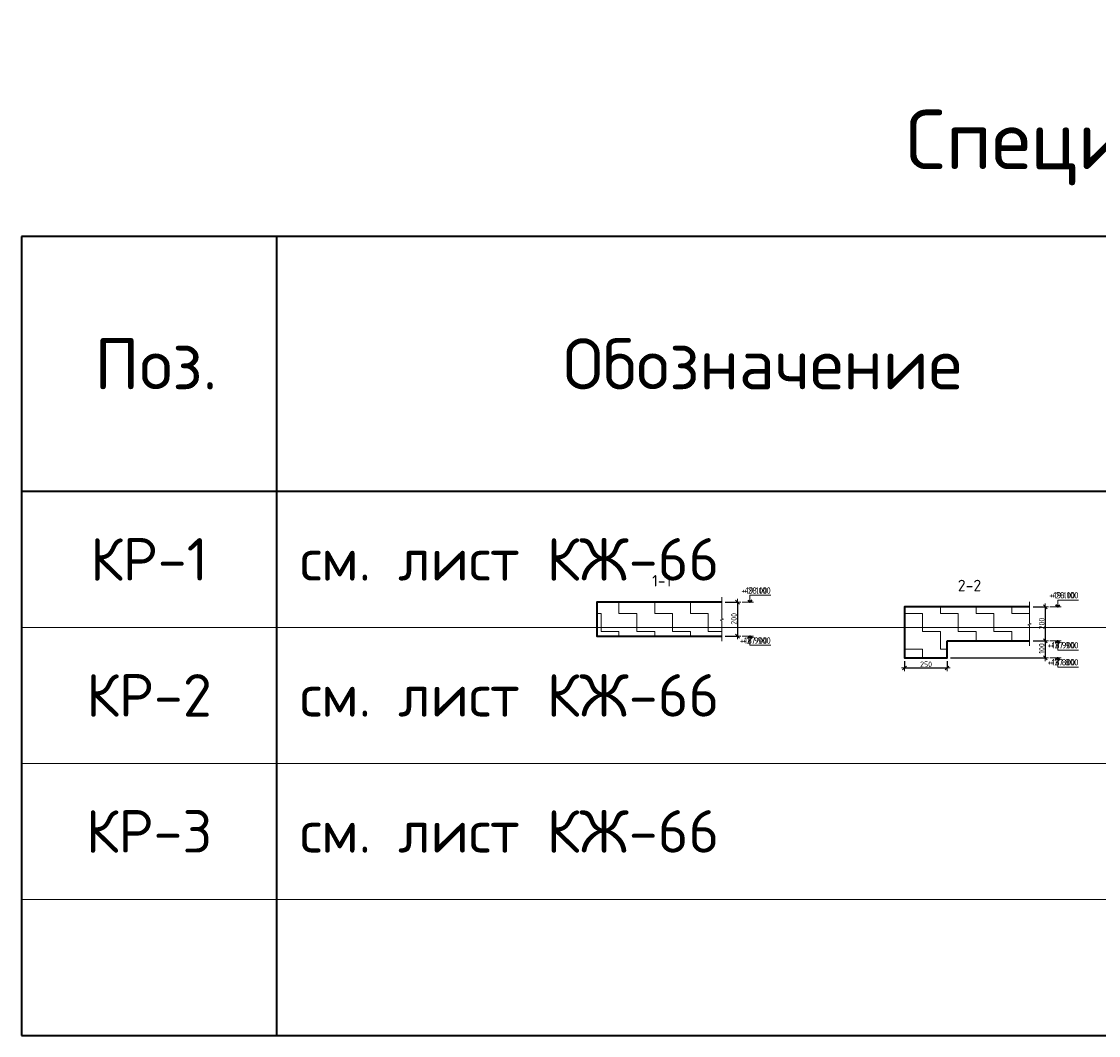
# Model space of a CAD drawing. Header units: metres. Extents: x -38 to 93, y -15 to 21.
# Tile 154 of 195: x 67.89 to 74.22, y 10.54 to 16.5. Entities that reach past the tile are written whole.
import ezdxf

# ---------------------------------------------------------------- set-up
doc = ezdxf.new("R2010")
doc.units = ezdxf.units.M
doc.header["$PDMODE"] = 65
doc.layers.add('XR$3$Размерная линия_ общее', color=7, linetype='Continuous', lineweight=13)
doc.layers.add('XR$5$Размерная линия_ общее', color=7, linetype='Continuous', lineweight=13)
doc.styles.add('ISOCPEUR', font='txt')
doc.dimstyles.new('DIMSTYLE_8', dxfattribs={"dimtxt": 0.033, "dimasz": 0.0375, "dimexe": 0, "dimexo": 0, "dimgap": 0.0165, "dimtad": 2, "dimdec": 0, "dimlfac": 1000, "dimrnd": 1, "dimzin": 12, "dimdsep": 46, "dimtxsty": 'ISOCPEUR', "dimblk1": 'ALL_ML_STRICH', "dimblk2": 'ALL_ML_STRICH', "dimsah": 1, "dimcen": 0, "dimclrd": 7, "dimclre": 256, "dimclrt": 7, "dimadec": 0, "dimazin": 0, "dimtfac": 1, "dimtdec": 0, "dimtix": 1, "dimtmove": 2, "dimatfit": 3, "dimfxl": 0, "dimtzin": 0, "dimlwd": 0, "dimlwe": -3, "dimarcsym": 0})
pattern_1 = [(0, (0.21, 0.21), (0.105, 0.105), [0.105, -0.105]), (90, (0.21, 0.21), (-0.105, 0.105), [0.105, -0.105])]

# ---------------------------------------------------------------- blocks, each defined once
blk = doc.blocks.new('ЭЛЕМЕНТ_УЗОРА_3')
at = {"color": 7, "linetype": 'Continuous', "lineweight": 13, "transparency": 33554687}
blk.add_line((72.0051, 12.8573), (72.0051, 12.8573), dxfattribs=at)
blk.add_lwpolyline([(72.0051, 13.1173), (72.0051, 12.9901), (72.0151, 12.9865), (71.9951, 12.9816), (72.0051, 12.9774), (72.0051, 12.8573)], dxfattribs=at)
blk = doc.blocks.new('ALL_ML_STRICH')
at = {"color": 0, "linetype": 'ByBlock', "lineweight": -2}
for p, q in [((-1, 0), (0.5, 0)), ((-0.3, -0.3), (0.3, 0.3)), ((0, -0.5), (0, 0.5))]:
    blk.add_line(p, q, dxfattribs=at)
blk = doc.blocks.new('*D103')
at = {"layer": 'DEFPOINTS', "color": 7, "linetype": 'Continuous', "lineweight": 13, "transparency": 33554687}
for p in [(72.0051, 13.0873), (72.0975, 13.0873), (72.0051, 12.8873)]:
    blk.add_point(p, dxfattribs=at)
at = {"layer": 'XR$3$Размерная линия_ общее', "color": 253, "linetype": 'Continuous', "lineweight": -2, "true_color": 0xa0a0a0, "transparency": 33554687}
for p, q in [((72.0251, 13.0873), (72.0975, 13.0873)), ((72.0251, 12.8873), (72.0975, 12.8873))]:
    blk.add_line(p, q, dxfattribs=at)
at = {"layer": 'XR$3$Размерная линия_ общее', "color": 7, "linetype": 'Continuous', "lineweight": -2, "transparency": 33554687}
blk.add_line((72.0975, 13.0873), (72.0975, 12.8873), dxfattribs=at)
at = {"layer": 'XR$3$Размерная линия_ общее', "color": 7, "linetype": 'Continuous', "lineweight": 13, "transparency": 33554687, "xscale": 0.0375, "yscale": 0.0375, "zscale": 0.0375}
for p, rotation in [((72.0975, 13.0873), 90), ((72.0975, 12.8873), 270)]:
    blk.add_blockref('ALL_ML_STRICH', p, dxfattribs=dict(at, rotation=rotation))
at = {"layer": 'XR$3$Размерная линия_ общее', "color": 7, "linetype": 'Continuous', "lineweight": 13, "transparency": 33554687, "insert": (72.076, 12.9889), "char_height": 0.033, "width": 0.099, "attachment_point": 5, "rotation": 90, "style": 'ISOCPEUR'}
blk.add_mtext('\\A1;{200}', dxfattribs=at)
blk = doc.blocks.new('СЛОЖНЫЙ_ОБЪЕКТ_1')
at = {"color": 7, "linetype": 'Continuous', "lineweight": 13, "transparency": 33554687}
blk.add_line((72.1905, 13.0873), (72.1238, 13.0873), dxfattribs=at)
blk.add_lwpolyline([(72.1705, 13.0873), (72.1705, 13.1273), (72.2728, 13.1273)], dxfattribs=at)
at = {"color": 7, "linetype": 'Continuous', "lineweight": 35, "transparency": 33554687}
blk.add_lwpolyline([(72.1584, 13.0994), (72.1705, 13.0873), (72.1826, 13.0994)], dxfattribs=at)
blk = doc.blocks.new('СЛОЖНЫЙ_ОБЪЕКТ_2')
at = {"color": 7, "linetype": 'Continuous', "lineweight": 13, "transparency": 33554687}
blk.add_line((72.1905, 12.8873), (72.1238, 12.8873), dxfattribs=at)
at = {"color": 7, "linetype": 'Continuous', "lineweight": 35, "transparency": 33554687}
blk.add_lwpolyline([(72.1584, 12.8752), (72.1705, 12.8873), (72.1826, 12.8752)], dxfattribs=at)
at = {"color": 7, "linetype": 'Continuous', "lineweight": 13, "transparency": 33554687}
blk.add_lwpolyline([(72.1705, 12.8873), (72.1705, 12.8333), (72.2728, 12.8333)], dxfattribs=at)
blk = doc.blocks.new('ЭЛЕМЕНТ_УЗОРА_4')
at = {"color": 7, "linetype": 'Continuous', "lineweight": 13, "transparency": 33554687}
blk.add_line((73.8149, 12.8295), (73.8149, 12.8295), dxfattribs=at)
blk.add_lwpolyline([(73.8149, 13.0895), (73.8149, 12.9623), (73.8249, 12.9587), (73.8049, 12.9538), (73.8149, 12.9496), (73.8149, 12.8295)], dxfattribs=at)
blk = doc.blocks.new('СЛОЖНЫЙ_ОБЪЕКТ_3')
at = {"color": 7, "linetype": 'Continuous', "lineweight": 13, "transparency": 33554687}
blk.add_line((74.0002, 13.0595), (73.9336, 13.0595), dxfattribs=at)
at = {"color": 7, "linetype": 'Continuous', "lineweight": 35, "transparency": 33554687}
blk.add_lwpolyline([(73.9681, 13.0716), (73.9802, 13.0595), (73.9923, 13.0716)], dxfattribs=at)
at = {"color": 7, "linetype": 'Continuous', "lineweight": 13, "transparency": 33554687}
blk.add_lwpolyline([(73.9802, 13.0595), (73.9802, 13.0995), (74.0826, 13.0995)], dxfattribs=at)
blk = doc.blocks.new('СЛОЖНЫЙ_ОБЪЕКТ_4')
at = {"color": 7, "linetype": 'Continuous', "lineweight": 13, "transparency": 33554687}
blk.add_line((74.0002, 12.8595), (73.9336, 12.8595), dxfattribs=at)
at = {"color": 7, "linetype": 'Continuous', "lineweight": 35, "transparency": 33554687}
blk.add_lwpolyline([(73.9681, 12.8474), (73.9802, 12.8595), (73.9923, 12.8474)], dxfattribs=at)
at = {"color": 7, "linetype": 'Continuous', "lineweight": 13, "transparency": 33554687}
blk.add_lwpolyline([(73.9802, 12.8595), (73.9802, 12.8055), (74.0826, 12.8055)], dxfattribs=at)
blk = doc.blocks.new('*D109')
at = {"layer": 'DEFPOINTS', "color": 7, "linetype": 'Continuous', "lineweight": 13, "transparency": 33554687}
for p in [(73.8149, 13.0595), (73.9073, 13.0595), (73.8149, 12.8595)]:
    blk.add_point(p, dxfattribs=at)
at = {"layer": 'XR$3$Размерная линия_ общее', "color": 253, "linetype": 'Continuous', "lineweight": -2, "true_color": 0xa0a0a0, "transparency": 33554687}
for p, q in [((73.8349, 13.0595), (73.9073, 13.0595)), ((73.8349, 12.8595), (73.9073, 12.8595))]:
    blk.add_line(p, q, dxfattribs=at)
at = {"layer": 'XR$3$Размерная линия_ общее', "color": 7, "linetype": 'Continuous', "lineweight": -2, "transparency": 33554687}
blk.add_line((73.9073, 13.0595), (73.9073, 12.8595), dxfattribs=at)
at = {"layer": 'XR$3$Размерная линия_ общее', "color": 7, "linetype": 'Continuous', "lineweight": 13, "transparency": 33554687, "xscale": 0.0375, "yscale": 0.0375, "zscale": 0.0375}
for p, rotation in [((73.9073, 13.0595), 90), ((73.9073, 12.8595), 270)]:
    blk.add_blockref('ALL_ML_STRICH', p, dxfattribs=dict(at, rotation=rotation))
at = {"layer": 'XR$3$Размерная линия_ общее', "color": 7, "linetype": 'Continuous', "lineweight": 13, "transparency": 33554687, "insert": (73.8858, 12.9611), "char_height": 0.033, "width": 0.099, "attachment_point": 5, "rotation": 90, "style": 'ISOCPEUR'}
blk.add_mtext('\\A1;{200}', dxfattribs=at)
blk = doc.blocks.new('*D110')
at = {"layer": 'DEFPOINTS', "color": 7, "linetype": 'Continuous', "lineweight": 13, "transparency": 33554687}
for p in [(73.8149, 12.8595), (73.9073, 12.8595), (73.3294, 12.7595)]:
    blk.add_point(p, dxfattribs=at)
at = {"layer": 'XR$3$Размерная линия_ общее', "color": 253, "linetype": 'Continuous', "lineweight": -2, "true_color": 0xa0a0a0, "transparency": 33554687}
for p, q in [((73.8349, 12.8595), (73.9073, 12.8595)), ((73.3494, 12.7595), (73.9073, 12.7595))]:
    blk.add_line(p, q, dxfattribs=at)
at = {"layer": 'XR$3$Размерная линия_ общее', "color": 7, "linetype": 'Continuous', "lineweight": -2, "transparency": 33554687}
blk.add_line((73.9073, 12.8595), (73.9073, 12.7595), dxfattribs=at)
at = {"layer": 'XR$3$Размерная линия_ общее', "color": 7, "linetype": 'Continuous', "lineweight": 13, "transparency": 33554687, "xscale": 0.0375, "yscale": 0.0375, "zscale": 0.0375}
for p, rotation in [((73.9073, 12.8595), 90), ((73.9073, 12.7595), 270)]:
    blk.add_blockref('ALL_ML_STRICH', p, dxfattribs=dict(at, rotation=rotation))
at = {"layer": 'XR$3$Размерная линия_ общее', "color": 7, "linetype": 'Continuous', "lineweight": 13, "transparency": 33554687, "insert": (73.8858, 12.8144), "char_height": 0.033, "width": 0.099, "attachment_point": 5, "rotation": 90, "style": 'ISOCPEUR'}
blk.add_mtext('\\A1;{100}', dxfattribs=at)
blk = doc.blocks.new('СЛОЖНЫЙ_ОБЪЕКТ_5')
at = {"color": 7, "linetype": 'Continuous', "lineweight": 13, "transparency": 33554687}
blk.add_line((74.0002, 12.7595), (73.9336, 12.7595), dxfattribs=at)
at = {"color": 7, "linetype": 'Continuous', "lineweight": 35, "transparency": 33554687}
blk.add_lwpolyline([(73.9681, 12.7474), (73.9802, 12.7595), (73.9923, 12.7474)], dxfattribs=at)
at = {"color": 7, "linetype": 'Continuous', "lineweight": 13, "transparency": 33554687}
blk.add_lwpolyline([(73.9802, 12.7595), (73.9802, 12.7055), (74.0826, 12.7055)], dxfattribs=at)
blk = doc.blocks.new('*D112')
at = {"layer": 'DEFPOINTS', "color": 7, "linetype": 'Continuous', "lineweight": 13, "transparency": 33554687}
for p in [(73.0794, 12.7595), (73.3294, 12.7595), (73.0794, 12.7)]:
    blk.add_point(p, dxfattribs=at)
at = {"layer": 'XR$3$Размерная линия_ общее', "color": 253, "linetype": 'Continuous', "lineweight": -2, "true_color": 0xa0a0a0, "transparency": 33554687}
for p, q in [((73.0794, 12.7395), (73.0794, 12.7)), ((73.3294, 12.7395), (73.3294, 12.7))]:
    blk.add_line(p, q, dxfattribs=at)
at = {"layer": 'XR$3$Размерная линия_ общее', "color": 7, "linetype": 'Continuous', "lineweight": -2, "transparency": 33554687}
blk.add_line((73.0794, 12.7), (73.3294, 12.7), dxfattribs=at)
at = {"layer": 'XR$3$Размерная линия_ общее', "color": 7, "linetype": 'Continuous', "lineweight": 13, "transparency": 33554687, "xscale": 0.0375, "yscale": 0.0375, "zscale": 0.0375, "rotation": 180}
blk.add_blockref('ALL_ML_STRICH', (73.0794, 12.7), dxfattribs=at)
at = {"layer": 'XR$3$Размерная линия_ общее', "color": 7, "linetype": 'Continuous', "lineweight": 13, "transparency": 33554687, "xscale": 0.0375, "yscale": 0.0375, "zscale": 0.0375}
blk.add_blockref('ALL_ML_STRICH', (73.3294, 12.7), dxfattribs=at)
at = {"layer": 'XR$3$Размерная линия_ общее', "color": 7, "linetype": 'Continuous', "lineweight": 13, "transparency": 33554687, "insert": (73.206, 12.7215), "char_height": 0.033, "width": 0.099, "attachment_point": 5, "style": 'ISOCPEUR'}
blk.add_mtext('\\A1;{250}', dxfattribs=at)
blk = doc.blocks.new('ЭЛЕМЕНТ_УЗОРА_17')
at = {"color": 7, "linetype": 'Continuous', "lineweight": 13, "transparency": 33554687}
blk.add_line((72.0051, 12.8573), (72.0051, 12.8573), dxfattribs=at)
blk.add_lwpolyline([(72.0051, 13.1173), (72.0051, 12.9901), (72.0151, 12.9865), (71.9951, 12.9816), (72.0051, 12.9774), (72.0051, 12.8573)], dxfattribs=at)
blk = doc.blocks.new('*D395')
at = {"layer": 'DEFPOINTS', "color": 7, "linetype": 'Continuous', "lineweight": 13, "transparency": 33554687}
for p in [(72.0051, 13.0873), (72.0975, 13.0873), (72.0051, 12.8873)]:
    blk.add_point(p, dxfattribs=at)
at = {"layer": 'XR$5$Размерная линия_ общее', "color": 253, "linetype": 'Continuous', "lineweight": -2, "true_color": 0xa0a0a0, "transparency": 33554687}
for p, q in [((72.0251, 13.0873), (72.0975, 13.0873)), ((72.0251, 12.8873), (72.0975, 12.8873))]:
    blk.add_line(p, q, dxfattribs=at)
at = {"layer": 'XR$5$Размерная линия_ общее', "color": 7, "linetype": 'Continuous', "lineweight": -2, "transparency": 33554687}
blk.add_line((72.0975, 13.0873), (72.0975, 12.8873), dxfattribs=at)
at = {"layer": 'XR$5$Размерная линия_ общее', "color": 7, "linetype": 'Continuous', "lineweight": 13, "transparency": 33554687, "xscale": 0.0375, "yscale": 0.0375, "zscale": 0.0375}
for p, rotation in [((72.0975, 13.0873), 90), ((72.0975, 12.8873), 270)]:
    blk.add_blockref('ALL_ML_STRICH', p, dxfattribs=dict(at, rotation=rotation))
at = {"layer": 'XR$5$Размерная линия_ общее', "color": 7, "linetype": 'Continuous', "lineweight": 13, "transparency": 33554687, "insert": (72.076, 12.9889), "char_height": 0.033, "width": 0.099, "attachment_point": 5, "rotation": 90, "style": 'ISOCPEUR'}
blk.add_mtext('\\A1;{200}', dxfattribs=at)
blk = doc.blocks.new('ЭЛЕМЕНТ_УЗОРА_18')
at = {"color": 7, "linetype": 'Continuous', "lineweight": 13, "transparency": 33554687}
blk.add_line((73.8149, 12.8295), (73.8149, 12.8295), dxfattribs=at)
blk.add_lwpolyline([(73.8149, 13.0895), (73.8149, 12.9623), (73.8249, 12.9587), (73.8049, 12.9538), (73.8149, 12.9496), (73.8149, 12.8295)], dxfattribs=at)
blk = doc.blocks.new('*D397')
at = {"layer": 'DEFPOINTS', "color": 7, "linetype": 'Continuous', "lineweight": 13, "transparency": 33554687}
for p in [(73.8149, 13.0595), (73.9073, 13.0595), (73.8149, 12.8595)]:
    blk.add_point(p, dxfattribs=at)
at = {"layer": 'XR$5$Размерная линия_ общее', "color": 253, "linetype": 'Continuous', "lineweight": -2, "true_color": 0xa0a0a0, "transparency": 33554687}
for p, q in [((73.8349, 13.0595), (73.9073, 13.0595)), ((73.8349, 12.8595), (73.9073, 12.8595))]:
    blk.add_line(p, q, dxfattribs=at)
at = {"layer": 'XR$5$Размерная линия_ общее', "color": 7, "linetype": 'Continuous', "lineweight": -2, "transparency": 33554687}
blk.add_line((73.9073, 13.0595), (73.9073, 12.8595), dxfattribs=at)
at = {"layer": 'XR$5$Размерная линия_ общее', "color": 7, "linetype": 'Continuous', "lineweight": 13, "transparency": 33554687, "xscale": 0.0375, "yscale": 0.0375, "zscale": 0.0375}
for p, rotation in [((73.9073, 13.0595), 90), ((73.9073, 12.8595), 270)]:
    blk.add_blockref('ALL_ML_STRICH', p, dxfattribs=dict(at, rotation=rotation))
at = {"layer": 'XR$5$Размерная линия_ общее', "color": 7, "linetype": 'Continuous', "lineweight": 13, "transparency": 33554687, "insert": (73.8858, 12.9611), "char_height": 0.033, "width": 0.099, "attachment_point": 5, "rotation": 90, "style": 'ISOCPEUR'}
blk.add_mtext('\\A1;{200}', dxfattribs=at)
blk = doc.blocks.new('*D398')
at = {"layer": 'DEFPOINTS', "color": 7, "linetype": 'Continuous', "lineweight": 13, "transparency": 33554687}
for p in [(73.8149, 12.8595), (73.9073, 12.8595), (73.3294, 12.7595)]:
    blk.add_point(p, dxfattribs=at)
at = {"layer": 'XR$5$Размерная линия_ общее', "color": 253, "linetype": 'Continuous', "lineweight": -2, "true_color": 0xa0a0a0, "transparency": 33554687}
for p, q in [((73.8349, 12.8595), (73.9073, 12.8595)), ((73.3494, 12.7595), (73.9073, 12.7595))]:
    blk.add_line(p, q, dxfattribs=at)
at = {"layer": 'XR$5$Размерная линия_ общее', "color": 7, "linetype": 'Continuous', "lineweight": -2, "transparency": 33554687}
blk.add_line((73.9073, 12.8595), (73.9073, 12.7595), dxfattribs=at)
at = {"layer": 'XR$5$Размерная линия_ общее', "color": 7, "linetype": 'Continuous', "lineweight": 13, "transparency": 33554687, "xscale": 0.0375, "yscale": 0.0375, "zscale": 0.0375}
for p, rotation in [((73.9073, 12.8595), 90), ((73.9073, 12.7595), 270)]:
    blk.add_blockref('ALL_ML_STRICH', p, dxfattribs=dict(at, rotation=rotation))
at = {"layer": 'XR$5$Размерная линия_ общее', "color": 7, "linetype": 'Continuous', "lineweight": 13, "transparency": 33554687, "insert": (73.8858, 12.8144), "char_height": 0.033, "width": 0.099, "attachment_point": 5, "rotation": 90, "style": 'ISOCPEUR'}
blk.add_mtext('\\A1;{100}', dxfattribs=at)
blk = doc.blocks.new('*D399')
at = {"layer": 'DEFPOINTS', "color": 7, "linetype": 'Continuous', "lineweight": 13, "transparency": 33554687}
for p in [(73.0794, 12.7595), (73.3294, 12.7595), (73.0794, 12.7)]:
    blk.add_point(p, dxfattribs=at)
at = {"layer": 'XR$5$Размерная линия_ общее', "color": 253, "linetype": 'Continuous', "lineweight": -2, "true_color": 0xa0a0a0, "transparency": 33554687}
for p, q in [((73.0794, 12.7395), (73.0794, 12.7)), ((73.3294, 12.7395), (73.3294, 12.7))]:
    blk.add_line(p, q, dxfattribs=at)
at = {"layer": 'XR$5$Размерная линия_ общее', "color": 7, "linetype": 'Continuous', "lineweight": -2, "transparency": 33554687}
blk.add_line((73.0794, 12.7), (73.3294, 12.7), dxfattribs=at)
at = {"layer": 'XR$5$Размерная линия_ общее', "color": 7, "linetype": 'Continuous', "lineweight": 13, "transparency": 33554687, "xscale": 0.0375, "yscale": 0.0375, "zscale": 0.0375, "rotation": 180}
blk.add_blockref('ALL_ML_STRICH', (73.0794, 12.7), dxfattribs=at)
at = {"layer": 'XR$5$Размерная линия_ общее', "color": 7, "linetype": 'Continuous', "lineweight": 13, "transparency": 33554687, "xscale": 0.0375, "yscale": 0.0375, "zscale": 0.0375}
blk.add_blockref('ALL_ML_STRICH', (73.3294, 12.7), dxfattribs=at)
at = {"layer": 'XR$5$Размерная линия_ общее', "color": 7, "linetype": 'Continuous', "lineweight": 13, "transparency": 33554687, "insert": (73.206, 12.7215), "char_height": 0.033, "width": 0.099, "attachment_point": 5, "style": 'ISOCPEUR'}
blk.add_mtext('\\A1;{250}', dxfattribs=at)
blk = doc.blocks.new('СЛОЖНЫЙ_ОБЪЕКТ_61')
at = {"color": 7, "linetype": 'Continuous', "lineweight": 13, "transparency": 33554687}
blk.add_line((72.1905, 13.0873), (72.1238, 13.0873), dxfattribs=at)
blk.add_lwpolyline([(72.1705, 13.0873), (72.1705, 13.1273), (72.2928, 13.1273)], dxfattribs=at)
at = {"color": 7, "linetype": 'Continuous', "lineweight": 35, "transparency": 33554687}
blk.add_lwpolyline([(72.1584, 13.0994), (72.1705, 13.0873), (72.1826, 13.0994)], dxfattribs=at)
blk = doc.blocks.new('СЛОЖНЫЙ_ОБЪЕКТ_62')
at = {"color": 7, "linetype": 'Continuous', "lineweight": 13, "transparency": 33554687}
blk.add_line((72.1905, 12.8873), (72.1238, 12.8873), dxfattribs=at)
at = {"color": 7, "linetype": 'Continuous', "lineweight": 35, "transparency": 33554687}
blk.add_lwpolyline([(72.1584, 12.8752), (72.1705, 12.8873), (72.1826, 12.8752)], dxfattribs=at)
at = {"color": 7, "linetype": 'Continuous', "lineweight": 13, "transparency": 33554687}
blk.add_lwpolyline([(72.1705, 12.8873), (72.1705, 12.8333), (72.2928, 12.8333)], dxfattribs=at)
blk = doc.blocks.new('СЛОЖНЫЙ_ОБЪЕКТ_63')
at = {"color": 7, "linetype": 'Continuous', "lineweight": 13, "transparency": 33554687}
blk.add_line((74.0002, 13.0595), (73.9336, 13.0595), dxfattribs=at)
at = {"color": 7, "linetype": 'Continuous', "lineweight": 35, "transparency": 33554687}
blk.add_lwpolyline([(73.9681, 13.0716), (73.9802, 13.0595), (73.9923, 13.0716)], dxfattribs=at)
at = {"color": 7, "linetype": 'Continuous', "lineweight": 13, "transparency": 33554687}
blk.add_lwpolyline([(73.9802, 13.0595), (73.9802, 13.0995), (74.1026, 13.0995)], dxfattribs=at)
blk = doc.blocks.new('СЛОЖНЫЙ_ОБЪЕКТ_64')
at = {"color": 7, "linetype": 'Continuous', "lineweight": 13, "transparency": 33554687}
blk.add_line((74.0002, 12.8595), (73.9336, 12.8595), dxfattribs=at)
at = {"color": 7, "linetype": 'Continuous', "lineweight": 35, "transparency": 33554687}
blk.add_lwpolyline([(73.9681, 12.8474), (73.9802, 12.8595), (73.9923, 12.8474)], dxfattribs=at)
at = {"color": 7, "linetype": 'Continuous', "lineweight": 13, "transparency": 33554687}
blk.add_lwpolyline([(73.9802, 12.8595), (73.9802, 12.8055), (74.1026, 12.8055)], dxfattribs=at)
blk = doc.blocks.new('СЛОЖНЫЙ_ОБЪЕКТ_65')
at = {"color": 7, "linetype": 'Continuous', "lineweight": 13, "transparency": 33554687}
blk.add_line((74.0002, 12.7595), (73.9336, 12.7595), dxfattribs=at)
at = {"color": 7, "linetype": 'Continuous', "lineweight": 35, "transparency": 33554687}
blk.add_lwpolyline([(73.9681, 12.7474), (73.9802, 12.7595), (73.9923, 12.7474)], dxfattribs=at)
at = {"color": 7, "linetype": 'Continuous', "lineweight": 13, "transparency": 33554687}
blk.add_lwpolyline([(73.9802, 12.7595), (73.9802, 12.7055), (74.1026, 12.7055)], dxfattribs=at)

msp = doc.modelspace()

# ---------------------------------------------------------------- hatches: boundary and pattern name
at = {"linetype": 'Continuous', "lineweight": 13, "transparency": 33554687}
h = msp.add_hatch(dxfattribs=at)
h.set_pattern_fill('____', scale=0.105, style=0, pattern_type=2)
h.set_pattern_definition(pattern_1)
h.paths.add_polyline_path([(71.2696, 13.0873), (71.2696, 12.8873), (72.0051, 12.8873), (72.0051, 13.0873)], flags=0)
h = msp.add_hatch(dxfattribs=at)
h.set_pattern_fill('____', scale=0.105, style=0, pattern_type=2)
h.set_pattern_definition(pattern_1)
h.paths.add_polyline_path([(71.2696, 13.0873), (71.2696, 12.8873), (72.0051, 12.8873), (72.0051, 13.0873)], flags=0)
h = msp.add_hatch(dxfattribs=at)
h.set_pattern_fill('____', scale=0.105, style=0, pattern_type=2)
h.set_pattern_definition(pattern_1)
h.paths.add_polyline_path([(73.8149, 13.0595), (73.0794, 13.0595), (73.0794, 12.7595), (73.3294, 12.7595), (73.3294, 12.8595), (73.8149, 12.8595)], flags=0)
h = msp.add_hatch(dxfattribs=at)
h.set_pattern_fill('____', scale=0.105, style=0, pattern_type=2)
h.set_pattern_definition(pattern_1)
h.paths.add_polyline_path([(73.8149, 13.0595), (73.0794, 13.0595), (73.0794, 12.7595), (73.3294, 12.7595), (73.3294, 12.8595), (73.8149, 12.8595)], flags=0)

# ---------------------------------------------------------------- linework, layer by layer
at = {"color": 7, "linetype": 'Continuous', "lineweight": 35, "transparency": 33554687}
for p, q in [((86.3869, 15.2385), (67.8869, 15.2385)), ((67.8869, 15.2385), (67.8869, 13.7385)), ((69.3869, 15.2385), (69.3869, 13.7385)), ((86.3869, 13.7385), (67.8869, 13.7385)), ((67.8869, 13.7385), (67.8869, 12.9385)), ((69.3869, 13.7385), (69.3869, 12.9385)), ((67.8869, 12.9385), (67.8869, 12.1385)), ((69.3869, 12.9385), (69.3869, 12.1385)), ((73.3294, 12.8595), (73.8149, 12.8595)), ((73.3294, 12.8595), (73.8149, 12.8595)), ((67.8869, 12.1385), (67.8869, 11.3385)), ((69.3869, 12.1385), (69.3869, 11.3385)), ((67.8869, 11.3385), (67.8869, 10.5385)), ((69.3869, 11.3385), (69.3869, 10.5385)), ((67.8869, 10.5385), (86.3869, 10.5385))]:
    msp.add_line(p, q, dxfattribs=at)
at = {"color": 7, "linetype": 'Continuous', "lineweight": 13, "transparency": 33554687}
for p, q in [((67.8869, 13.7385), (86.3869, 13.7385)), ((67.8869, 12.9385), (86.3869, 12.9385)), ((67.8869, 12.1385), (86.3869, 12.1385)), ((67.8869, 11.3385), (86.3869, 11.3385))]:
    msp.add_line(p, q, dxfattribs=at)
at = {"color": 7, "linetype": 'Continuous', "lineweight": 35, "transparency": 33554687}
for points in [[(72.0051, 13.0873), (71.2696, 13.0873), (71.2696, 12.8873), (72.0051, 12.8873)], [(72.0051, 13.0873), (71.2696, 13.0873), (71.2696, 12.8873), (72.0051, 12.8873)], [(73.8149, 13.0595), (73.0794, 13.0595), (73.0794, 12.8595)], [(73.8149, 13.0595), (73.0794, 13.0595), (73.0794, 12.8595)], [(73.0794, 12.8595), (73.0794, 12.7595), (73.3294, 12.7595), (73.3294, 12.8595)], [(73.0794, 12.8595), (73.0794, 12.7595), (73.3294, 12.7595), (73.3294, 12.8595)]]:
    msp.add_lwpolyline(points, dxfattribs=at)

# ---------------------------------------------------------------- block references
at = {"color": 7, "linetype": 'Continuous', "lineweight": 13, "transparency": 33554687}
for name in ['ЭЛЕМЕНТ_УЗОРА_3', 'ЭЛЕМЕНТ_УЗОРА_17', 'ЭЛЕМЕНТ_УЗОРА_4', 'ЭЛЕМЕНТ_УЗОРА_18']:
    msp.add_blockref(name, (0, 0), dxfattribs=at)
at = {"color": 7, "linetype": 'Continuous', "lineweight": 35, "transparency": 33554687}
for name in ['СЛОЖНЫЙ_ОБЪЕКТ_1', 'СЛОЖНЫЙ_ОБЪЕКТ_61', 'СЛОЖНЫЙ_ОБЪЕКТ_3', 'СЛОЖНЫЙ_ОБЪЕКТ_63', 'СЛОЖНЫЙ_ОБЪЕКТ_2', 'СЛОЖНЫЙ_ОБЪЕКТ_62', 'СЛОЖНЫЙ_ОБЪЕКТ_4', 'СЛОЖНЫЙ_ОБЪЕКТ_64', 'СЛОЖНЫЙ_ОБЪЕКТ_5', 'СЛОЖНЫЙ_ОБЪЕКТ_65']:
    msp.add_blockref(name, (0, 0), dxfattribs=at)

# ---------------------------------------------------------------- texts
at = {"color": 7, "linetype": 'Continuous', "lineweight": 35, "transparency": 33554687, "style": 'ISOCPEUR'}
for s, insert, char_height, width, attachment_point in [('\\A1;{\\fISOCPEUR|i0|b0;\\H0.350000;\\W1.000000;\\C7;Спецификация арматурных каркасов}\\P', (77.1369, 15.5385), 0.35, 8.363517, 8), ('\\A1;{\\fISOCPEUR|i0|b0;\\H0.300000;\\W1.000000;\\C7;Поз.}\\P', (68.6773, 14.4885), 0.3, 0.873679, 5), ('\\A1;{\\fISOCPEUR|i0|b0;\\H0.300000;\\W1.000000;\\C7;Обозначение}\\P', (72.2445, 14.4885), 0.3, 2.501273, 5)]:
    msp.add_mtext(s, dxfattribs=dict(at, insert=insert, char_height=char_height, width=width, attachment_point=attachment_point))
at = {"color": 7, "linetype": 'Continuous', "lineweight": 13, "transparency": 33554687, "style": 'ISOCPEUR'}
for s, insert, char_height, width, attachment_point in [('\\A1;{\\fISOCPEUR|i0|b0;\\H0.250000;\\W1.000000;\\C7;КР-1}\\P', (68.6369, 13.3385), 0.25, 0.809375, 5), ('\\A1;{\\fISOCPEUR|i0|b0;\\H0.250000;\\W1.000000;\\C7;см. лист КЖ-66}\\P', (69.5238, 13.3385), 0.25, 2.547475, 4), ('\\A1;{\\fISOCPEUR|i0|b0;\\H0.037500;\\W1.000000;\\C7;+19.100}\\P', (72.2728, 13.1365), 0.0375, 0.170106, 9), ('\\A1;{\\fISOCPEUR|i0|b0;\\H0.037500;\\W1.000000;\\C7;+28.100}\\P', (72.2928, 13.1365), 0.0375, 0.178404, 9), ('\\A1;{\\fISOCPEUR|i0|b0;\\H0.037500;\\W1.000000;\\C7;+19.100}\\P', (74.0826, 13.1087), 0.0375, 0.170106, 9), ('\\A1;{\\fISOCPEUR|i0|b0;\\H0.037500;\\W1.000000;\\C7;+28.100}\\P', (74.1026, 13.1087), 0.0375, 0.178404, 9), ('\\A1;{\\fISOCPEUR|i0|b0;\\H0.037500;\\W1.000000;\\C7;+18.900}\\P', (72.2728, 12.8425), 0.0375, 0.178404, 9), ('\\A1;{\\fISOCPEUR|i0|b0;\\H0.037500;\\W1.000000;\\C7;+27.900}\\P', (72.2928, 12.8425), 0.0375, 0.186702, 9), ('\\A1;{\\fISOCPEUR|i0|b0;\\H0.037500;\\W1.000000;\\C7;+18.900}\\P', (74.0826, 12.8147), 0.0375, 0.178404, 9), ('\\A1;{\\fISOCPEUR|i0|b0;\\H0.037500;\\W1.000000;\\C7;+27.900}\\P', (74.1026, 12.8147), 0.0375, 0.186702, 9), ('\\A1;{\\fISOCPEUR|i0|b0;\\H0.037500;\\W1.000000;\\C7;+18.800}\\P', (74.0826, 12.7147), 0.0375, 0.178404, 9), ('\\A1;{\\fISOCPEUR|i0|b0;\\H0.037500;\\W1.000000;\\C7;+27.800}\\P', (74.1026, 12.7147), 0.0375, 0.186702, 9), ('\\A1;{\\fISOCPEUR|i0|b0;\\H0.250000;\\W1.000000;\\C7;КР-2}\\P', (68.6369, 12.5385), 0.25, 0.867188, 5), ('\\A1;{\\fISOCPEUR|i0|b0;\\H0.250000;\\W1.000000;\\C7;см. лист КЖ-66}\\P', (69.5238, 12.5385), 0.25, 2.547475, 4), ('\\A1;{\\fISOCPEUR|i0|b0;\\H0.250000;\\W1.000000;\\C7;КР-3}\\P', (68.6369, 11.7385), 0.25, 0.867188, 5), ('\\A1;{\\fISOCPEUR|i0|b0;\\H0.250000;\\W1.000000;\\C7;см. лист КЖ-66}\\P', (69.5238, 11.7385), 0.25, 2.547475, 4)]:
    msp.add_mtext(s, dxfattribs=dict(at, insert=insert, char_height=char_height, width=width, attachment_point=attachment_point))
at = {"color": 7, "linetype": 'Continuous', "lineweight": 50, "transparency": 33554687, "char_height": 0.0675, "attachment_point": 5, "style": 'ISOCPEUR'}
for s, insert, width in [('\\A1;{\\fISOCPEUR|i0|b0;\\H0.067500;\\W1.000000;\\C7;1-1}\\P', (71.6518, 13.2127), 0.139696), ('\\A1;{\\fISOCPEUR|i0|b0;\\H0.067500;\\W1.000000;\\C7;1-1}\\P', (71.6518, 13.2127), 0.139696), ('\\A1;{\\fISOCPEUR|i0|b0;\\H0.067500;\\W1.000000;\\C7;2-2}\\P', (73.4615, 13.1849), 0.172565), ('\\A1;{\\fISOCPEUR|i0|b0;\\H0.067500;\\W1.000000;\\C7;2-2}\\P', (73.4615, 13.1849), 0.172565)]:
    msp.add_mtext(s, dxfattribs=dict(at, insert=insert, width=width))

# ---------------------------------------------------------------- dimensions: what is measured, and where the dimension line sits
at = {"layer": 'XR$3$Размерная линия_ общее', "color": 7, "linetype": 'Continuous', "lineweight": 13, "transparency": 33554687}
for base, p1, p2, picture, middle in [((72.0975, 12.8873), (72.0251, 13.0873), (72.0251, 12.8873), '*D103', (72.076, 12.9889)), ((73.9073, 12.8595), (73.8349, 13.0595), (73.8349, 12.8595), '*D109', (73.8858, 12.9611)), ((73.9073, 12.7595), (73.8349, 12.8595), (73.3494, 12.7595), '*D110', (73.8858, 12.8144))]:
    dim = msp.add_linear_dim(base=base, p1=p1, p2=p2, angle=270, dimstyle='DIMSTYLE_8', override={"dimpost": '<>', "dimclrd": 7, "dimclre": 253, "dimclrt": 7, "dimlwd": 0, "dimlwe": 65533}, dxfattribs=at)
    dim.commit()
    dim.dimension.update_dxf_attribs({"geometry": picture, "text_midpoint": middle, "dimtype": 160})
dim = msp.add_linear_dim(base=(73.3294, 12.7), p1=(73.0794, 12.7395), p2=(73.3294, 12.7395), dimstyle='DIMSTYLE_8', override={"dimpost": '<>', "dimclrd": 7, "dimclre": 253, "dimclrt": 7, "dimlwd": 0, "dimlwe": 65533}, dxfattribs=at)
dim.commit()
dim.dimension.update_dxf_attribs({"geometry": '*D112', "text_midpoint": (73.206, 12.7215), "dimtype": 160})
at = {"layer": 'XR$5$Размерная линия_ общее', "color": 7, "linetype": 'Continuous', "lineweight": 13, "transparency": 33554687}
for base, p1, p2, picture, middle in [((72.0975, 12.8873), (72.0251, 13.0873), (72.0251, 12.8873), '*D395', (72.076, 12.9889)), ((73.9073, 12.8595), (73.8349, 13.0595), (73.8349, 12.8595), '*D397', (73.8858, 12.9611)), ((73.9073, 12.7595), (73.8349, 12.8595), (73.3494, 12.7595), '*D398', (73.8858, 12.8144))]:
    dim = msp.add_linear_dim(base=base, p1=p1, p2=p2, angle=270, dimstyle='DIMSTYLE_8', override={"dimpost": '<>', "dimclrd": 7, "dimclre": 253, "dimclrt": 7, "dimlwd": 0, "dimlwe": 65533}, dxfattribs=at)
    dim.commit()
    dim.dimension.update_dxf_attribs({"geometry": picture, "text_midpoint": middle, "dimtype": 160})
dim = msp.add_linear_dim(base=(73.3294, 12.7), p1=(73.0794, 12.7395), p2=(73.3294, 12.7395), dimstyle='DIMSTYLE_8', override={"dimpost": '<>', "dimclrd": 7, "dimclre": 253, "dimclrt": 7, "dimlwd": 0, "dimlwe": 65533}, dxfattribs=at)
dim.commit()
dim.dimension.update_dxf_attribs({"geometry": '*D399', "text_midpoint": (73.206, 12.7215), "dimtype": 160})

doc.saveas('drawing.dxf')
